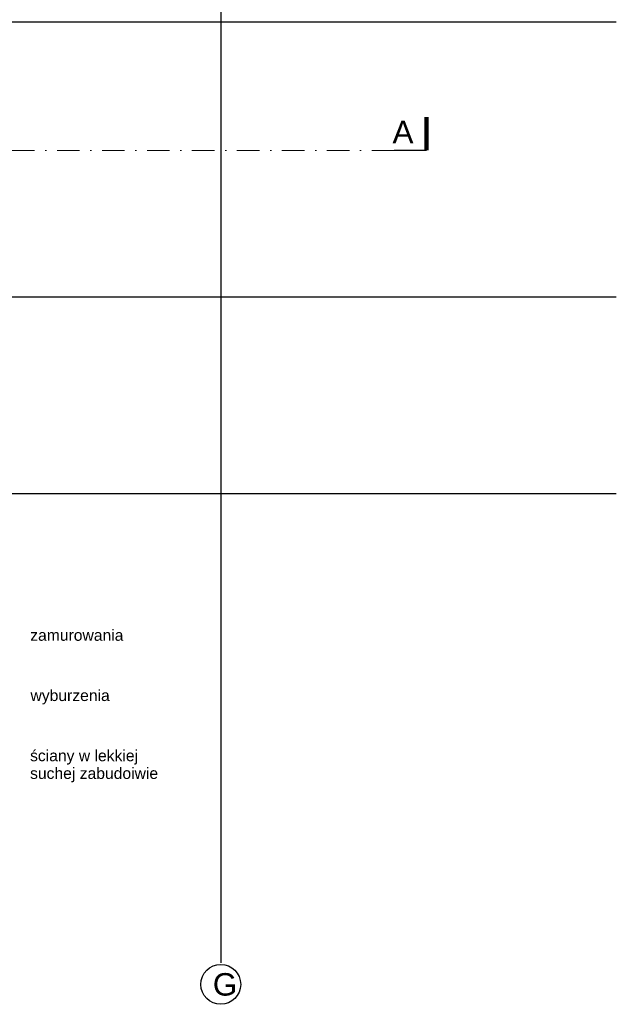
# Model space of a CAD drawing. Header units: millimetres. Extents: x -7023 to 53801, y 9849 to 33561.
# Tile 255 of 256: x 13188 to 13853, y 23263 to 24359. Entities that reach past the tile are written whole.
import ezdxf

# ---------------------------------------------------------------- set-up
doc = ezdxf.new("R2010")
doc.units = ezdxf.units.MM
doc.linetypes.add('DASHDOT', pattern=[1, 0.5, -0.25, 0, -0.25])
doc.layers.add('.IE_podklad', color=252, linetype='Continuous')
doc.styles.add('Arial', font='arial.ttf', dxfattribs={"height": 125})
doc.styles.get("Standard").update_dxf_attribs({"font": 'arial.ttf'})

msp = doc.modelspace()

# ---------------------------------------------------------------- linework, layer by layer
at = {"layer": '.IE_podklad', "ltscale": 30}
msp.add_line((13412.6, 25396.7), (13412.6, 23309.3), dxfattribs=at)
at = {"layer": '.IE_podklad', "ltscale": 25}
for p, q in [((10554.1, 24356.9), (13853.1, 24356.9)), ((10554.1, 24050.9), (13853.1, 24050.9)), ((10554.1, 23831.9), (13853.1, 23831.9))]:
    msp.add_line(p, q, dxfattribs=at)
at = {"layer": '.IE_podklad', "ltscale": 25, "const_width": 5}
msp.add_lwpolyline([(13641.7, 24213.9), (13641.7, 24250.9)], dxfattribs=at)
at = {"layer": '.IE_podklad', "linetype": 'DASHDOT', "lineweight": 13, "ltscale": 50}
msp.add_lwpolyline([(13605.8, 24213.9), (11143, 24213.9)], dxfattribs=at)
at = {"layer": '.IE_podklad', "lineweight": 30, "ltscale": 25}
msp.add_lwpolyline([(13641.7, 24213.9), (13605.8, 24213.9)], dxfattribs=at)
at = {"layer": '.IE_podklad', "linetype": 'Continuous'}
msp.add_circle((13412.5, 23285.2), 22.2, dxfattribs=at)

# ---------------------------------------------------------------- texts
at = {"layer": '.IE_podklad', "linetype": 'Continuous', "style": 'Arial'}
for s, p in [('zamurowania', (13200.2, 23667.8)), ('wyburzenia', (13200.5, 23600.7)), ('ściany w lekkiej ', (13200, 23533.7)), ('suchej zabudoiwie', (13200, 23514))]:
    msp.add_text(s, height=12.5, dxfattribs=at).set_placement(p)
at = {"layer": '.IE_podklad', "ltscale": 25, "insert": (13627.1, 24246.8), "char_height": 25, "attachment_point": 3, "style": 'Arial'}
msp.add_mtext_dynamic_manual_height_columns('A', width=190.33, gutter_width=1, heights=[-25], dxfattribs=at)
at = {"layer": '.IE_podklad', "insert": (13403.6, 23297.7), "char_height": 25, "width": 492.116, "attachment_point": 1}
msp.add_mtext('G', dxfattribs=at)

doc.saveas('drawing.dxf')
